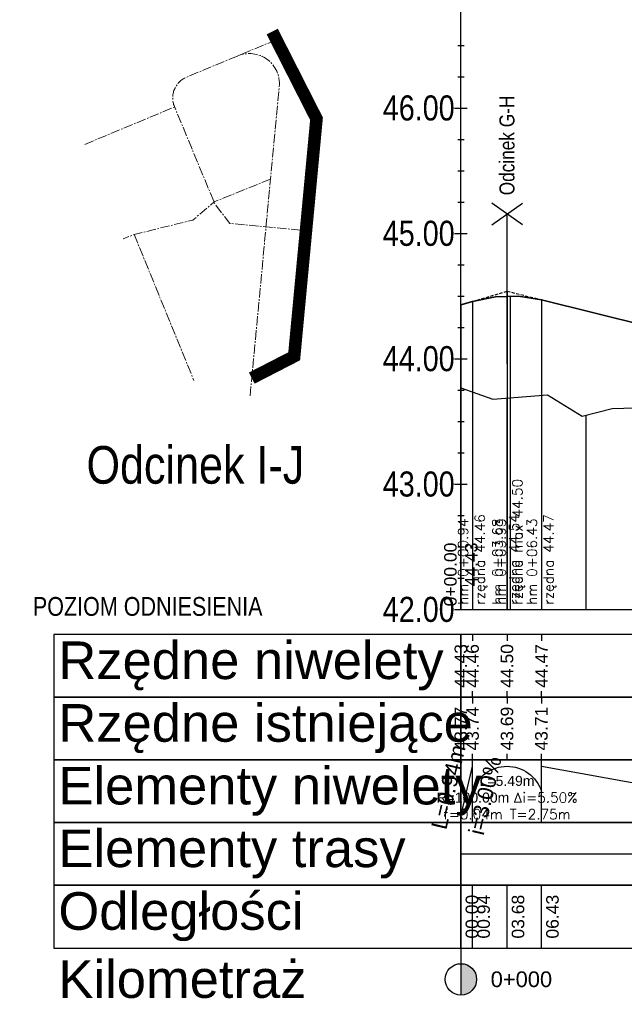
# Model space of a CAD drawing. Header units: metres. Extents: x 0 to 5465380, y 0 to 5925815.
# Tile 138 of 141: x 5465190 to 5465238, y 5925684 to 5925762. Entities that reach past the tile are written whole.
import ezdxf

# ---------------------------------------------------------------- set-up
doc = ezdxf.new("R2010")
doc.units = ezdxf.units.M
doc.linetypes.add('CENTER2', pattern=[1.125, 0.75, -0.125, 0.125, -0.125])
doc.linetypes.add('HIDDEN', pattern=[0.375, 0.25, -0.125])
for name, color, linetype in [('$DR - opis', 1, 'Continuous'), ('$DR - wymiary', 7, 'Continuous'), ('AecObjExplode_rys 1_Vport_D5A', 7, 'Continuous'), ('AecObjExplode_rys 3_Vport_DDD', 7, 'Continuous'), ('AecObjExplode_rys 4_Vport_E22', 7, 'Continuous'), ('C-DROGI-PROFILE', 7, 'Continuous'), ('C-DROGI-PROFILE-ETYKIETY', 7, 'Continuous'), ('C-DROGI-PROFILE-WIDOKI', 7, 'Continuous'), ('C-DROGI-PROFILE-WIDOKI-ETYKIETY', 7, 'Continuous')]:
    doc.layers.add(name, color=color, linetype=linetype)
doc.layers.add('$DR - osie ścieżek', color=7, linetype='CENTER2', lineweight=15)
doc.styles.add('ARIAL 2', font='ARIALN.TTF')
doc.styles.get("Standard").update_dxf_attribs({"font": 'arial.ttf'})

# ---------------------------------------------------------------- blocks, each defined once
blk = doc.blocks.new('kilometraz')
at = {"linetype": 'ByBlock', "lineweight": -2}
blk.add_hatch(color=0, dxfattribs=at).paths.add_polyline_path([(0, -0.5, 0.414214), (0.5, 0, 0.414214), (0, 0.5)])
at = {"color": 0, "linetype": 'ByBlock', "lineweight": -2}
blk.add_line((0, 0.5), (0, -0.5), dxfattribs=at)
blk.add_circle((0, 0), 0.5, dxfattribs=at)
blk = doc.blocks.new('AecObjExplode_rys 1_Vport_D5A')
at = {"layer": 'C-DROGI-PROFILE', "color": 7, "linetype": 'HIDDEN', "lineweight": -3}
for p, q in [((5465226.253, 5925739.73), (5465228.999, 5925740.554)), ((5465228.999, 5925740.554), (5465231.746, 5925739.869))]:
    blk.add_line(p, q, dxfattribs=at)
at = {"layer": 'C-DROGI-PROFILE', "color": 190, "linetype": 'Continuous', "lineweight": 35}
for p, q in [((5465231.746, 5925739.869), (5465254.08, 5925734.296)), ((5465225.318, 5925739.45), (5465226.253, 5925739.73))]:
    blk.add_line(p, q, dxfattribs=at)
at = {"layer": 'C-DROGI-PROFILE', "color": 94, "linetype": 'Continuous', "lineweight": -3}
for p, q in [((5465225.318, 5925732.842), (5465227.867, 5925731.931)), ((5465227.867, 5925731.931), (5465232.217, 5925732.282)), ((5465232.217, 5925732.282), (5465234.987, 5925730.587)), ((5465237.398, 5925731.192), (5465264.337, 5925732.091)), ((5465234.987, 5925730.587), (5465237.398, 5925731.192))]:
    blk.add_line(p, q, dxfattribs=at)
at = {"layer": 'C-DROGI-PROFILE', "color": 4, "linetype": 'Continuous', "lineweight": 35}
blk.add_lwpolyline([(5465226.253, 5925739.73), (5465228.084, 5925740.112), (5465229.915, 5925740.158), (5465231.746, 5925739.869)], dxfattribs=at)
at = {"layer": 'C-DROGI-PROFILE-ETYKIETY', "color": 1, "linetype": 'Continuous', "lineweight": -3}
for p, q in [((5465228.999, 5925740.554), (5465228.999, 5925715.154)), ((5465229.252, 5925740.18), (5465229.252, 5925715.154)), ((5465231.746, 5925739.869), (5465231.746, 5925715.154)), ((5465226.253, 5925739.73), (5465226.253, 5925715.154))]:
    blk.add_line(p, q, dxfattribs=at)
at = {"layer": 'C-DROGI-PROFILE-ETYKIETY', "color": 7, "linetype": 'Continuous', "lineweight": -3}
blk.add_line((5465225.318, 5925739.45), (5465225.318, 5925715.154), dxfattribs=at)
at = {"layer": 'C-DROGI-PROFILE-WIDOKI', "color": 7, "linetype": 'Continuous', "lineweight": -3}
for p, q in [((5465225.318, 5925715.154), (5465225.318, 5925805.154)), ((5465225.068, 5925760.154), (5465225.568, 5925760.154)), ((5465225.068, 5925757.654), (5465225.568, 5925757.654)), ((5465224.818, 5925755.154), (5465225.818, 5925755.154)), ((5465225.068, 5925752.654), (5465225.568, 5925752.654)), ((5465225.068, 5925750.154), (5465225.568, 5925750.154)), ((5465225.068, 5925747.654), (5465225.568, 5925747.654)), ((5465224.818, 5925745.154), (5465225.818, 5925745.154)), ((5465225.068, 5925742.654), (5465225.568, 5925742.654)), ((5465225.068, 5925740.154), (5465225.568, 5925740.154)), ((5465225.068, 5925737.654), (5465225.568, 5925737.654)), ((5465224.818, 5925735.154), (5465225.818, 5925735.154)), ((5465225.068, 5925732.654), (5465225.568, 5925732.654)), ((5465228.999, 5925715.154), (5465228.999, 5925732.023)), ((5465235.318, 5925715.154), (5465235.318, 5925730.67)), ((5465225.068, 5925730.154), (5465225.568, 5925730.154)), ((5465225.068, 5925727.654), (5465225.568, 5925727.654)), ((5465224.818, 5925725.154), (5465225.818, 5925725.154)), ((5465225.068, 5925722.654), (5465225.568, 5925722.654)), ((5465225.068, 5925720.154), (5465225.568, 5925720.154)), ((5465225.068, 5925717.654), (5465225.568, 5925717.654)), ((5465224.818, 5925715.154), (5465378.54, 5925715.154)), ((5465225.318, 5925713.154), (5465225.318, 5925712.654)), ((5465226.253, 5925713.154), (5465226.253, 5925712.654)), ((5465231.746, 5925713.154), (5465231.746, 5925712.654)), ((5465225.318, 5925708.154), (5465225.318, 5925708.654)), ((5465226.253, 5925708.154), (5465226.253, 5925708.654)), ((5465231.746, 5925708.154), (5465231.746, 5925708.654)), ((5465225.318, 5925693.154), (5465225.318, 5925703.154)), ((5465226.253, 5925698.154), (5465226.253, 5925703.154)), ((5465231.746, 5925698.154), (5465231.746, 5925703.154)), ((5465225.318, 5925688.154), (5465225.318, 5925685.654))]:
    blk.add_line(p, q, dxfattribs=at)
at = {"layer": 'C-DROGI-PROFILE-WIDOKI', "color": 8, "linetype": 'Continuous', "lineweight": -3}
blk.add_line((5465225.318, 5925715.154), (5465225.318, 5925732.842), dxfattribs=at)
at = {"layer": 'C-DROGI-PROFILE-WIDOKI', "color": 4, "linetype": 'Continuous', "lineweight": -3}
for p, q in [((5465228.999, 5925713.154), (5465228.999, 5925712.654)), ((5465228.999, 5925708.154), (5465228.999, 5925708.654)), ((5465225.318, 5925698.654), (5465226.253, 5925702.654)), ((5465231.746, 5925702.654), (5465254.08, 5925698.654)), ((5465225.318, 5925695.654), (5465378.54, 5925695.654))]:
    blk.add_line(p, q, dxfattribs=at)
at = {"layer": 'C-DROGI-PROFILE-WIDOKI', "color": 1, "linetype": 'Continuous', "lineweight": -3}
for p, q in [((5465225.318, 5925708.154), (5465225.318, 5925707.654)), ((5465226.253, 5925708.154), (5465226.253, 5925707.654)), ((5465228.999, 5925708.154), (5465228.999, 5925707.654)), ((5465231.746, 5925708.154), (5465231.746, 5925707.654)), ((5465225.318, 5925703.154), (5465225.318, 5925703.654)), ((5465226.253, 5925703.154), (5465226.253, 5925703.654)), ((5465228.999, 5925703.154), (5465228.999, 5925703.654)), ((5465231.746, 5925703.154), (5465231.746, 5925703.654)), ((5465225.318, 5925688.154), (5465225.318, 5925693.154)), ((5465226.253, 5925688.154), (5465226.253, 5925693.154)), ((5465228.999, 5925688.154), (5465228.999, 5925693.154)), ((5465231.746, 5925688.154), (5465231.746, 5925693.154))]:
    blk.add_line(p, q, dxfattribs=at)
at = {"layer": 'C-DROGI-PROFILE-WIDOKI', "color": 4, "linetype": 'Continuous', "lineweight": -3, "extrusion": (0, 0, -1)}
blk.add_arc((-5465228.999, 5925699.768), 2.886, 17.87545, 162.12455, dxfattribs=at)
at = {"layer": 'C-DROGI-PROFILE-WIDOKI', "color": 7, "linetype": 'Continuous', "lineweight": -3}
for points in [[(5465225.318, 5925708.154), (5465225.318, 5925713.154), (5465192.818, 5925713.154), (5465192.818, 5925708.154)], [(5465225.318, 5925708.154), (5465378.54, 5925708.154), (5465378.54, 5925713.154), (5465225.318, 5925713.154)], [(5465225.318, 5925703.154), (5465225.318, 5925708.154), (5465192.818, 5925708.154), (5465192.818, 5925703.154)], [(5465225.318, 5925703.154), (5465378.54, 5925703.154), (5465378.54, 5925708.154), (5465225.318, 5925708.154)], [(5465225.318, 5925698.154), (5465225.318, 5925703.154), (5465192.818, 5925703.154), (5465192.818, 5925698.154)], [(5465225.318, 5925698.154), (5465378.54, 5925698.154), (5465378.54, 5925703.154), (5465225.318, 5925703.154)], [(5465225.318, 5925693.154), (5465225.318, 5925698.154), (5465192.818, 5925698.154), (5465192.818, 5925693.154)], [(5465225.318, 5925693.154), (5465378.54, 5925693.154), (5465378.54, 5925698.154), (5465225.318, 5925698.154)], [(5465225.318, 5925688.154), (5465225.318, 5925693.154), (5465192.818, 5925693.154), (5465192.818, 5925688.154)], [(5465225.318, 5925688.154), (5465378.54, 5925688.154), (5465378.54, 5925693.154), (5465225.318, 5925693.154)]]:
    blk.add_3dface(points, dxfattribs=at)
at = {"layer": '$DR - wymiary', "color": 7, "linetype": 'Continuous', "lineweight": -3, "xscale": 2.499999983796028, "yscale": 2.499999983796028, "zscale": 2.499999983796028, "rotation": 8.53773646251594e-07}
blk.add_blockref('kilometraz', (5465225.318, 5925685.654), dxfattribs=at)
at = {"layer": 'C-DROGI-PROFILE-ETYKIETY', "color": 2, "linetype": 'Continuous', "lineweight": -3, "char_height": 0.8, "attachment_point": 4}
for s, insert, rotation in [('{\\Fsimplex.shx|c0;hm 0+03.93\\Przędna max\\Fsimplex.shx|c0; 44.50}', (5465229.252, 5925715.529), 90), ('{\\Fsimplex.shx|c0;hm 0+00.94\\Przędna 44.46}', (5465226.253, 5925715.529), 90), ('{\\Fsimplex.shx|c0;hm 0+03.68\\Fsimplex.shx|c0;\\Przędna 44.54}', (5465228.999, 5925715.529), 90.00043), ('{\\Fsimplex.shx|c0;hm 0+06.43\\Fsimplex.shx|c0;\\Przędna 44.47}', (5465231.746, 5925715.529), 90)]:
    blk.add_mtext(s, dxfattribs=dict(at, insert=insert, rotation=rotation))
at = {"layer": 'C-DROGI-PROFILE-ETYKIETY', "color": 7, "linetype": 'Continuous', "lineweight": -3, "insert": (5465225.318, 5925720.493), "char_height": 1, "attachment_point": 6, "rotation": 90}
blk.add_mtext('0+00.00\\P{\\fArial|b0|i0|c238|p34;44.43}', dxfattribs=at)
at = {"layer": 'C-DROGI-PROFILE-ETYKIETY', "color": 1, "linetype": 'Continuous', "lineweight": -3, "insert": (5465229, 5925700.154), "char_height": 0.8, "attachment_point": 5, "rotation": 0.00043}
blk.add_mtext('L=5.49m\\PR=100.00m {\\Fsimplex.shx|c238;Δ\\Fsimplex.shx|c0;i=5.50%\\Pf=0.04m T=2.75m}', dxfattribs=at)
at = {"layer": 'C-DROGI-PROFILE-WIDOKI', "color": 7, "linetype": 'Continuous', "lineweight": -3, "style": 'ARIAL 2'}
for s, insert, char_height, attachment_point in [('46.00', (5465224.818, 5925755.154), 2, 6), ('45.00', (5465224.818, 5925745.154), 2, 6), ('44.00', (5465224.818, 5925735.154), 2, 6), ('Odcinek I-J', (5465212.818, 5925725.154), 3, 9), ('43.00', (5465224.818, 5925725.154), 2, 6), ('42.00', (5465224.818, 5925715.154), 2, 6), ('POZIOM ODNIESIENIA', (5465200.318, 5925716.154), 1.5, 2)]:
    blk.add_mtext(s, dxfattribs=dict(at, insert=insert, char_height=char_height, attachment_point=attachment_point))
at = {"layer": 'C-DROGI-PROFILE-WIDOKI', "color": 7, "linetype": 'Continuous', "lineweight": -3, "char_height": 3, "attachment_point": 4}
for s, insert in [('{\\fArial|b0|i0|c238|p34;Rzędne niwelety}', (5465193.193, 5925710.654)), ('{\\fArial|b0|i0|c238|p34;Rzędne istniejące}', (5465193.193, 5925705.654)), ('{\\fArial|b0|i0|c238|p34;Elementy niwelety}', (5465193.193, 5925700.654)), ('{\\fArial|b0|i0|c238|p34;Elementy trasy}', (5465193.193, 5925695.654)), ('{\\fArial|b0|i0|c238|p34;Odległości}', (5465193.193, 5925690.654)), ('{\\fArial|b0|i0|c238|p34;Kilometraż}', (5465193.193, 5925685.654))]:
    blk.add_mtext(s, dxfattribs=dict(at, insert=insert))
at = {"layer": 'C-DROGI-PROFILE-WIDOKI-ETYKIETY', "color": 7, "linetype": 'Continuous', "lineweight": -3}
for s, insert, char_height, attachment_point, rotation in [('44.43', (5465225.318, 5925710.654), 1, 5, 90), ('44.46', (5465226.253, 5925710.654), 1, 5, 90), ('44.50', (5465228.999, 5925710.654), 1, 5, 90), ('44.47', (5465231.746, 5925710.654), 1, 5, 90), ('43.77', (5465225.318, 5925705.654), 1, 5, 90), ('43.74', (5465226.253, 5925705.654), 1, 5, 90), ('43.69', (5465228.999, 5925705.654), 1, 5, 90), ('43.71', (5465231.746, 5925705.654), 1, 5, 90), ('L=0.94m', (5465224.325, 5925700.996), 1.25, 5, 76.84154), ('i=3.00%', (5465227.246, 5925700.313), 1.25, 5, 76.84154), ('00.00', (5465225.693, 5925690.654), 1, 2, 90), ('00.94', (5465226.628, 5925690.654), 1, 2, 90), ('03.68', (5465229.374, 5925690.654), 1, 2, 90), ('06.43', (5465232.121, 5925690.654), 1, 2, 90)]:
    blk.add_mtext(s, dxfattribs=dict(at, insert=insert, char_height=char_height, attachment_point=attachment_point, rotation=rotation))
at = {"layer": 'C-DROGI-PROFILE-WIDOKI-ETYKIETY', "color": 7, "linetype": 'Continuous', "lineweight": -3, "insert": (5465227.693, 5925685.654), "char_height": 1.25, "attachment_point": 4}
blk.add_mtext('0+000', dxfattribs=at)
blk = doc.blocks.new('AecObjExplode_rys 4_Vport_E22')
at = {"layer": 'C-DROGI-PROFILE', "color": 7, "linetype": 'HIDDEN', "lineweight": -3}
for p, q in [((5465226.253, 5925739.73), (5465228.999, 5925740.554)), ((5465228.999, 5925740.554), (5465231.746, 5925739.869))]:
    blk.add_line(p, q, dxfattribs=at)
at = {"layer": 'C-DROGI-PROFILE', "color": 190, "linetype": 'Continuous', "lineweight": 35}
for p, q in [((5465231.746, 5925739.869), (5465254.08, 5925734.296)), ((5465225.318, 5925739.45), (5465226.253, 5925739.73))]:
    blk.add_line(p, q, dxfattribs=at)
at = {"layer": 'C-DROGI-PROFILE', "color": 94, "linetype": 'Continuous', "lineweight": -3}
for p, q in [((5465225.318, 5925732.842), (5465227.867, 5925731.931)), ((5465227.867, 5925731.931), (5465232.217, 5925732.282)), ((5465232.217, 5925732.282), (5465234.987, 5925730.587)), ((5465237.398, 5925731.192), (5465264.337, 5925732.091)), ((5465234.987, 5925730.587), (5465237.398, 5925731.192))]:
    blk.add_line(p, q, dxfattribs=at)
at = {"layer": 'C-DROGI-PROFILE', "color": 4, "linetype": 'Continuous', "lineweight": 35}
blk.add_lwpolyline([(5465226.253, 5925739.73), (5465228.084, 5925740.112), (5465229.915, 5925740.158), (5465231.746, 5925739.869)], dxfattribs=at)
at = {"layer": 'C-DROGI-PROFILE-ETYKIETY', "color": 1, "linetype": 'Continuous', "lineweight": -3}
for p, q in [((5465228.999, 5925740.554), (5465228.999, 5925715.154)), ((5465229.252, 5925740.18), (5465229.252, 5925715.154)), ((5465231.746, 5925739.869), (5465231.746, 5925715.154)), ((5465226.253, 5925739.73), (5465226.253, 5925715.154))]:
    blk.add_line(p, q, dxfattribs=at)
at = {"layer": 'C-DROGI-PROFILE-ETYKIETY', "color": 7, "linetype": 'Continuous', "lineweight": -3}
blk.add_line((5465225.318, 5925739.45), (5465225.318, 5925715.154), dxfattribs=at)
at = {"layer": 'C-DROGI-PROFILE-WIDOKI', "color": 7, "linetype": 'Continuous', "lineweight": -3}
for p, q in [((5465225.318, 5925715.154), (5465225.318, 5925805.154)), ((5465225.068, 5925760.154), (5465225.568, 5925760.154)), ((5465225.068, 5925757.654), (5465225.568, 5925757.654)), ((5465224.818, 5925755.154), (5465225.818, 5925755.154)), ((5465225.068, 5925752.654), (5465225.568, 5925752.654)), ((5465225.068, 5925750.154), (5465225.568, 5925750.154)), ((5465225.068, 5925747.654), (5465225.568, 5925747.654)), ((5465224.818, 5925745.154), (5465225.818, 5925745.154)), ((5465225.068, 5925742.654), (5465225.568, 5925742.654)), ((5465225.068, 5925740.154), (5465225.568, 5925740.154)), ((5465225.068, 5925737.654), (5465225.568, 5925737.654)), ((5465224.818, 5925735.154), (5465225.818, 5925735.154)), ((5465225.068, 5925732.654), (5465225.568, 5925732.654)), ((5465228.999, 5925715.154), (5465228.999, 5925732.023)), ((5465235.318, 5925715.154), (5465235.318, 5925730.67)), ((5465225.068, 5925730.154), (5465225.568, 5925730.154)), ((5465225.068, 5925727.654), (5465225.568, 5925727.654)), ((5465224.818, 5925725.154), (5465225.818, 5925725.154)), ((5465225.068, 5925722.654), (5465225.568, 5925722.654)), ((5465225.068, 5925720.154), (5465225.568, 5925720.154)), ((5465225.068, 5925717.654), (5465225.568, 5925717.654)), ((5465224.818, 5925715.154), (5465378.54, 5925715.154)), ((5465225.318, 5925713.154), (5465225.318, 5925712.654)), ((5465226.253, 5925713.154), (5465226.253, 5925712.654)), ((5465231.746, 5925713.154), (5465231.746, 5925712.654)), ((5465225.318, 5925708.154), (5465225.318, 5925708.654)), ((5465226.253, 5925708.154), (5465226.253, 5925708.654)), ((5465231.746, 5925708.154), (5465231.746, 5925708.654)), ((5465225.318, 5925693.154), (5465225.318, 5925703.154)), ((5465226.253, 5925698.154), (5465226.253, 5925703.154)), ((5465231.746, 5925698.154), (5465231.746, 5925703.154)), ((5465225.318, 5925688.154), (5465225.318, 5925685.654))]:
    blk.add_line(p, q, dxfattribs=at)
at = {"layer": 'C-DROGI-PROFILE-WIDOKI', "color": 8, "linetype": 'Continuous', "lineweight": -3}
blk.add_line((5465225.318, 5925715.154), (5465225.318, 5925732.842), dxfattribs=at)
at = {"layer": 'C-DROGI-PROFILE-WIDOKI', "color": 4, "linetype": 'Continuous', "lineweight": -3}
for p, q in [((5465228.999, 5925713.154), (5465228.999, 5925712.654)), ((5465228.999, 5925708.154), (5465228.999, 5925708.654)), ((5465225.318, 5925698.654), (5465226.253, 5925702.654)), ((5465231.746, 5925702.654), (5465254.08, 5925698.654)), ((5465225.318, 5925695.654), (5465378.54, 5925695.654))]:
    blk.add_line(p, q, dxfattribs=at)
at = {"layer": 'C-DROGI-PROFILE-WIDOKI', "color": 1, "linetype": 'Continuous', "lineweight": -3}
for p, q in [((5465225.318, 5925708.154), (5465225.318, 5925707.654)), ((5465226.253, 5925708.154), (5465226.253, 5925707.654)), ((5465228.999, 5925708.154), (5465228.999, 5925707.654)), ((5465231.746, 5925708.154), (5465231.746, 5925707.654)), ((5465225.318, 5925703.154), (5465225.318, 5925703.654)), ((5465226.253, 5925703.154), (5465226.253, 5925703.654)), ((5465228.999, 5925703.154), (5465228.999, 5925703.654)), ((5465231.746, 5925703.154), (5465231.746, 5925703.654)), ((5465225.318, 5925688.154), (5465225.318, 5925693.154)), ((5465226.253, 5925688.154), (5465226.253, 5925693.154)), ((5465228.999, 5925688.154), (5465228.999, 5925693.154)), ((5465231.746, 5925688.154), (5465231.746, 5925693.154))]:
    blk.add_line(p, q, dxfattribs=at)
at = {"layer": 'C-DROGI-PROFILE-WIDOKI', "color": 4, "linetype": 'Continuous', "lineweight": -3, "extrusion": (0, 0, -1)}
blk.add_arc((-5465228.999, 5925699.768), 2.886, 17.87545, 162.12455, dxfattribs=at)
at = {"layer": 'C-DROGI-PROFILE-WIDOKI', "color": 7, "linetype": 'Continuous', "lineweight": -3}
for points in [[(5465225.318, 5925708.154), (5465225.318, 5925713.154), (5465192.818, 5925713.154), (5465192.818, 5925708.154)], [(5465225.318, 5925708.154), (5465378.54, 5925708.154), (5465378.54, 5925713.154), (5465225.318, 5925713.154)], [(5465225.318, 5925703.154), (5465225.318, 5925708.154), (5465192.818, 5925708.154), (5465192.818, 5925703.154)], [(5465225.318, 5925703.154), (5465378.54, 5925703.154), (5465378.54, 5925708.154), (5465225.318, 5925708.154)], [(5465225.318, 5925698.154), (5465225.318, 5925703.154), (5465192.818, 5925703.154), (5465192.818, 5925698.154)], [(5465225.318, 5925698.154), (5465378.54, 5925698.154), (5465378.54, 5925703.154), (5465225.318, 5925703.154)], [(5465225.318, 5925693.154), (5465225.318, 5925698.154), (5465192.818, 5925698.154), (5465192.818, 5925693.154)], [(5465225.318, 5925693.154), (5465378.54, 5925693.154), (5465378.54, 5925698.154), (5465225.318, 5925698.154)], [(5465225.318, 5925688.154), (5465225.318, 5925693.154), (5465192.818, 5925693.154), (5465192.818, 5925688.154)], [(5465225.318, 5925688.154), (5465378.54, 5925688.154), (5465378.54, 5925693.154), (5465225.318, 5925693.154)]]:
    blk.add_3dface(points, dxfattribs=at)
at = {"layer": '$DR - wymiary', "color": 7, "linetype": 'Continuous', "lineweight": -3, "xscale": 2.50000000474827, "yscale": 2.50000000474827, "zscale": 2.50000000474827}
blk.add_blockref('kilometraz', (5465225.318, 5925685.654), dxfattribs=at)
at = {"layer": 'C-DROGI-PROFILE-ETYKIETY', "color": 2, "linetype": 'Continuous', "lineweight": -3, "char_height": 0.8, "attachment_point": 4}
for s, insert, rotation in [('{\\Fsimplex.shx|c0;hm 0+03.93\\Przędna max\\Fsimplex.shx|c0; 44.50}', (5465229.252, 5925715.529), 90), ('{\\Fsimplex.shx|c0;hm 0+00.94\\Przędna 44.46}', (5465226.253, 5925715.529), 90), ('{\\Fsimplex.shx|c0;hm 0+03.68\\Fsimplex.shx|c0;\\Przędna 44.54}', (5465228.999, 5925715.529), 90.00043), ('{\\Fsimplex.shx|c0;hm 0+06.43\\Fsimplex.shx|c0;\\Przędna 44.47}', (5465231.746, 5925715.529), 90)]:
    blk.add_mtext(s, dxfattribs=dict(at, insert=insert, rotation=rotation))
at = {"layer": 'C-DROGI-PROFILE-ETYKIETY', "color": 7, "linetype": 'Continuous', "lineweight": -3, "insert": (5465225.318, 5925720.493), "char_height": 1, "attachment_point": 6, "rotation": 90}
blk.add_mtext('0+00.00\\P{\\fArial|b0|i0|c238|p34;44.43}', dxfattribs=at)
at = {"layer": 'C-DROGI-PROFILE-ETYKIETY', "color": 1, "linetype": 'Continuous', "lineweight": -3, "insert": (5465229, 5925700.154), "char_height": 0.8, "attachment_point": 5, "rotation": 0.00043}
blk.add_mtext('L=5.49m\\PR=100.00m {\\Fsimplex.shx|c238;Δ\\Fsimplex.shx|c0;i=5.50%\\Pf=0.04m T=2.75m}', dxfattribs=at)
at = {"layer": 'C-DROGI-PROFILE-WIDOKI', "color": 7, "linetype": 'Continuous', "lineweight": -3, "style": 'ARIAL 2'}
for s, insert, char_height, attachment_point in [('46.00', (5465224.818, 5925755.154), 2, 6), ('45.00', (5465224.818, 5925745.154), 2, 6), ('44.00', (5465224.818, 5925735.154), 2, 6), ('Odcinek I-J', (5465212.818, 5925725.154), 3, 9), ('43.00', (5465224.818, 5925725.154), 2, 6), ('42.00', (5465224.818, 5925715.154), 2, 6), ('POZIOM ODNIESIENIA', (5465200.318, 5925716.154), 1.5, 2)]:
    blk.add_mtext(s, dxfattribs=dict(at, insert=insert, char_height=char_height, attachment_point=attachment_point))
at = {"layer": 'C-DROGI-PROFILE-WIDOKI', "color": 7, "linetype": 'Continuous', "lineweight": -3, "char_height": 3, "attachment_point": 4}
for s, insert in [('{\\fArial|b0|i0|c238|p34;Rzędne niwelety}', (5465193.193, 5925710.654)), ('{\\fArial|b0|i0|c238|p34;Rzędne istniejące}', (5465193.193, 5925705.654)), ('{\\fArial|b0|i0|c238|p34;Elementy niwelety}', (5465193.193, 5925700.654)), ('{\\fArial|b0|i0|c238|p34;Elementy trasy}', (5465193.193, 5925695.654)), ('{\\fArial|b0|i0|c238|p34;Odległości}', (5465193.193, 5925690.654)), ('{\\fArial|b0|i0|c238|p34;Kilometraż}', (5465193.193, 5925685.654))]:
    blk.add_mtext(s, dxfattribs=dict(at, insert=insert))
at = {"layer": 'C-DROGI-PROFILE-WIDOKI-ETYKIETY', "color": 7, "linetype": 'Continuous', "lineweight": -3}
for s, insert, char_height, attachment_point, rotation in [('44.43', (5465225.318, 5925710.654), 1, 5, 90), ('44.46', (5465226.253, 5925710.654), 1, 5, 90), ('44.50', (5465228.999, 5925710.654), 1, 5, 90), ('44.47', (5465231.746, 5925710.654), 1, 5, 90), ('43.77', (5465225.318, 5925705.654), 1, 5, 90), ('43.74', (5465226.253, 5925705.654), 1, 5, 90), ('43.69', (5465228.999, 5925705.654), 1, 5, 90), ('43.71', (5465231.746, 5925705.654), 1, 5, 90), ('L=0.94m', (5465224.325, 5925700.996), 1.25, 5, 76.84154), ('i=3.00%', (5465227.246, 5925700.313), 1.25, 5, 76.84154), ('00.00', (5465225.693, 5925690.654), 1, 2, 90), ('00.94', (5465226.628, 5925690.654), 1, 2, 90), ('03.68', (5465229.374, 5925690.654), 1, 2, 90), ('06.43', (5465232.121, 5925690.654), 1, 2, 90)]:
    blk.add_mtext(s, dxfattribs=dict(at, insert=insert, char_height=char_height, attachment_point=attachment_point, rotation=rotation))
at = {"layer": 'C-DROGI-PROFILE-WIDOKI-ETYKIETY', "color": 7, "linetype": 'Continuous', "lineweight": -3, "insert": (5465227.693, 5925685.654), "char_height": 1.25, "attachment_point": 4}
blk.add_mtext('0+000', dxfattribs=at)
blk = doc.blocks.new('AecObjExplode_rys 3_Vport_DDD')
at = {"layer": 'C-DROGI-PROFILE', "color": 7, "linetype": 'HIDDEN', "lineweight": -3}
for p, q in [((5465226.253, 5925739.73), (5465228.999, 5925740.554)), ((5465228.999, 5925740.554), (5465231.746, 5925739.869))]:
    blk.add_line(p, q, dxfattribs=at)
at = {"layer": 'C-DROGI-PROFILE', "color": 190, "linetype": 'Continuous', "lineweight": 35}
for p, q in [((5465231.746, 5925739.869), (5465254.08, 5925734.296)), ((5465225.318, 5925739.45), (5465226.253, 5925739.73))]:
    blk.add_line(p, q, dxfattribs=at)
at = {"layer": 'C-DROGI-PROFILE', "color": 94, "linetype": 'Continuous', "lineweight": -3}
for p, q in [((5465225.318, 5925732.842), (5465227.867, 5925731.931)), ((5465227.867, 5925731.931), (5465232.217, 5925732.282)), ((5465232.217, 5925732.282), (5465234.987, 5925730.587)), ((5465237.398, 5925731.192), (5465264.337, 5925732.091)), ((5465234.987, 5925730.587), (5465237.398, 5925731.192))]:
    blk.add_line(p, q, dxfattribs=at)
at = {"layer": 'C-DROGI-PROFILE', "color": 4, "linetype": 'Continuous', "lineweight": 35}
blk.add_lwpolyline([(5465226.253, 5925739.73), (5465228.084, 5925740.112), (5465229.915, 5925740.158), (5465231.746, 5925739.869)], dxfattribs=at)
at = {"layer": 'C-DROGI-PROFILE-ETYKIETY', "color": 1, "linetype": 'Continuous', "lineweight": -3}
for p, q in [((5465228.999, 5925740.554), (5465228.999, 5925715.154)), ((5465229.252, 5925740.18), (5465229.252, 5925715.154)), ((5465231.746, 5925739.869), (5465231.746, 5925715.154)), ((5465226.253, 5925739.73), (5465226.253, 5925715.154))]:
    blk.add_line(p, q, dxfattribs=at)
at = {"layer": 'C-DROGI-PROFILE-ETYKIETY', "color": 7, "linetype": 'Continuous', "lineweight": -3}
blk.add_line((5465225.318, 5925739.45), (5465225.318, 5925715.154), dxfattribs=at)
at = {"layer": 'C-DROGI-PROFILE-WIDOKI', "color": 7, "linetype": 'Continuous', "lineweight": -3}
for p, q in [((5465225.318, 5925715.154), (5465225.318, 5925805.154)), ((5465225.068, 5925760.154), (5465225.568, 5925760.154)), ((5465225.068, 5925757.654), (5465225.568, 5925757.654)), ((5465224.818, 5925755.154), (5465225.818, 5925755.154)), ((5465225.068, 5925752.654), (5465225.568, 5925752.654)), ((5465225.068, 5925750.154), (5465225.568, 5925750.154)), ((5465225.068, 5925747.654), (5465225.568, 5925747.654)), ((5465224.818, 5925745.154), (5465225.818, 5925745.154)), ((5465225.068, 5925742.654), (5465225.568, 5925742.654)), ((5465225.068, 5925740.154), (5465225.568, 5925740.154)), ((5465225.068, 5925737.654), (5465225.568, 5925737.654)), ((5465224.818, 5925735.154), (5465225.818, 5925735.154)), ((5465225.068, 5925732.654), (5465225.568, 5925732.654)), ((5465228.999, 5925715.154), (5465228.999, 5925732.023)), ((5465235.318, 5925715.154), (5465235.318, 5925730.67)), ((5465225.068, 5925730.154), (5465225.568, 5925730.154)), ((5465225.068, 5925727.654), (5465225.568, 5925727.654)), ((5465224.818, 5925725.154), (5465225.818, 5925725.154)), ((5465225.068, 5925722.654), (5465225.568, 5925722.654)), ((5465225.068, 5925720.154), (5465225.568, 5925720.154)), ((5465225.068, 5925717.654), (5465225.568, 5925717.654)), ((5465224.818, 5925715.154), (5465378.54, 5925715.154)), ((5465225.318, 5925713.154), (5465225.318, 5925712.654)), ((5465226.253, 5925713.154), (5465226.253, 5925712.654)), ((5465231.746, 5925713.154), (5465231.746, 5925712.654)), ((5465225.318, 5925708.154), (5465225.318, 5925708.654)), ((5465226.253, 5925708.154), (5465226.253, 5925708.654)), ((5465231.746, 5925708.154), (5465231.746, 5925708.654)), ((5465225.318, 5925693.154), (5465225.318, 5925703.154)), ((5465226.253, 5925698.154), (5465226.253, 5925703.154)), ((5465231.746, 5925698.154), (5465231.746, 5925703.154)), ((5465225.318, 5925688.154), (5465225.318, 5925685.654))]:
    blk.add_line(p, q, dxfattribs=at)
at = {"layer": 'C-DROGI-PROFILE-WIDOKI', "color": 8, "linetype": 'Continuous', "lineweight": -3}
blk.add_line((5465225.318, 5925715.154), (5465225.318, 5925732.842), dxfattribs=at)
at = {"layer": 'C-DROGI-PROFILE-WIDOKI', "color": 4, "linetype": 'Continuous', "lineweight": -3}
for p, q in [((5465228.999, 5925713.154), (5465228.999, 5925712.654)), ((5465228.999, 5925708.154), (5465228.999, 5925708.654)), ((5465225.318, 5925698.654), (5465226.253, 5925702.654)), ((5465231.746, 5925702.654), (5465254.08, 5925698.654)), ((5465225.318, 5925695.654), (5465378.54, 5925695.654))]:
    blk.add_line(p, q, dxfattribs=at)
at = {"layer": 'C-DROGI-PROFILE-WIDOKI', "color": 1, "linetype": 'Continuous', "lineweight": -3}
for p, q in [((5465225.318, 5925708.154), (5465225.318, 5925707.654)), ((5465226.253, 5925708.154), (5465226.253, 5925707.654)), ((5465228.999, 5925708.154), (5465228.999, 5925707.654)), ((5465231.746, 5925708.154), (5465231.746, 5925707.654)), ((5465225.318, 5925703.154), (5465225.318, 5925703.654)), ((5465226.253, 5925703.154), (5465226.253, 5925703.654)), ((5465228.999, 5925703.154), (5465228.999, 5925703.654)), ((5465231.746, 5925703.154), (5465231.746, 5925703.654)), ((5465225.318, 5925688.154), (5465225.318, 5925693.154)), ((5465226.253, 5925688.154), (5465226.253, 5925693.154)), ((5465228.999, 5925688.154), (5465228.999, 5925693.154)), ((5465231.746, 5925688.154), (5465231.746, 5925693.154))]:
    blk.add_line(p, q, dxfattribs=at)
at = {"layer": 'C-DROGI-PROFILE-WIDOKI', "color": 4, "linetype": 'Continuous', "lineweight": -3, "extrusion": (0, 0, -1)}
blk.add_arc((-5465228.999, 5925699.768), 2.886, 17.87545, 162.12455, dxfattribs=at)
at = {"layer": 'C-DROGI-PROFILE-WIDOKI', "color": 7, "linetype": 'Continuous', "lineweight": -3}
for points in [[(5465225.318, 5925708.154), (5465225.318, 5925713.154), (5465192.818, 5925713.154), (5465192.818, 5925708.154)], [(5465225.318, 5925708.154), (5465378.54, 5925708.154), (5465378.54, 5925713.154), (5465225.318, 5925713.154)], [(5465225.318, 5925703.154), (5465225.318, 5925708.154), (5465192.818, 5925708.154), (5465192.818, 5925703.154)], [(5465225.318, 5925703.154), (5465378.54, 5925703.154), (5465378.54, 5925708.154), (5465225.318, 5925708.154)], [(5465225.318, 5925698.154), (5465225.318, 5925703.154), (5465192.818, 5925703.154), (5465192.818, 5925698.154)], [(5465225.318, 5925698.154), (5465378.54, 5925698.154), (5465378.54, 5925703.154), (5465225.318, 5925703.154)], [(5465225.318, 5925693.154), (5465225.318, 5925698.154), (5465192.818, 5925698.154), (5465192.818, 5925693.154)], [(5465225.318, 5925693.154), (5465378.54, 5925693.154), (5465378.54, 5925698.154), (5465225.318, 5925698.154)], [(5465225.318, 5925688.154), (5465225.318, 5925693.154), (5465192.818, 5925693.154), (5465192.818, 5925688.154)], [(5465225.318, 5925688.154), (5465378.54, 5925688.154), (5465378.54, 5925693.154), (5465225.318, 5925693.154)]]:
    blk.add_3dface(points, dxfattribs=at)
at = {"layer": '$DR - wymiary', "color": 7, "linetype": 'Continuous', "lineweight": -3, "xscale": 2.499999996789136, "yscale": 2.499999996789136, "zscale": 2.499999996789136}
blk.add_blockref('kilometraz', (5465225.318, 5925685.654), dxfattribs=at)
at = {"layer": 'C-DROGI-PROFILE-ETYKIETY', "color": 2, "linetype": 'Continuous', "lineweight": -3, "char_height": 0.8, "attachment_point": 4}
for s, insert, rotation in [('{\\Fsimplex.shx|c0;hm 0+03.93\\Przędna max\\Fsimplex.shx|c0; 44.50}', (5465229.252, 5925715.529), 90), ('{\\Fsimplex.shx|c0;hm 0+00.94\\Przędna 44.46}', (5465226.253, 5925715.529), 90), ('{\\Fsimplex.shx|c0;hm 0+03.68\\Fsimplex.shx|c0;\\Przędna 44.54}', (5465228.999, 5925715.529), 90.00043), ('{\\Fsimplex.shx|c0;hm 0+06.43\\Fsimplex.shx|c0;\\Przędna 44.47}', (5465231.746, 5925715.529), 90)]:
    blk.add_mtext(s, dxfattribs=dict(at, insert=insert, rotation=rotation))
at = {"layer": 'C-DROGI-PROFILE-ETYKIETY', "color": 7, "linetype": 'Continuous', "lineweight": -3, "insert": (5465225.318, 5925720.493), "char_height": 1, "attachment_point": 6, "rotation": 90}
blk.add_mtext('0+00.00\\P{\\fArial|b0|i0|c238|p34;44.43}', dxfattribs=at)
at = {"layer": 'C-DROGI-PROFILE-ETYKIETY', "color": 1, "linetype": 'Continuous', "lineweight": -3, "insert": (5465229, 5925700.154), "char_height": 0.8, "attachment_point": 5, "rotation": 0.00043}
blk.add_mtext('L=5.49m\\PR=100.00m {\\Fsimplex.shx|c238;Δ\\Fsimplex.shx|c0;i=5.50%\\Pf=0.04m T=2.75m}', dxfattribs=at)
at = {"layer": 'C-DROGI-PROFILE-WIDOKI', "color": 7, "linetype": 'Continuous', "lineweight": -3, "style": 'ARIAL 2'}
for s, insert, char_height, attachment_point in [('46.00', (5465224.818, 5925755.154), 2, 6), ('45.00', (5465224.818, 5925745.154), 2, 6), ('44.00', (5465224.818, 5925735.154), 2, 6), ('Odcinek I-J', (5465212.818, 5925725.154), 3, 9), ('43.00', (5465224.818, 5925725.154), 2, 6), ('42.00', (5465224.818, 5925715.154), 2, 6), ('POZIOM ODNIESIENIA', (5465200.318, 5925716.154), 1.5, 2)]:
    blk.add_mtext(s, dxfattribs=dict(at, insert=insert, char_height=char_height, attachment_point=attachment_point))
at = {"layer": 'C-DROGI-PROFILE-WIDOKI', "color": 7, "linetype": 'Continuous', "lineweight": -3, "char_height": 3, "attachment_point": 4}
for s, insert in [('{\\fArial|b0|i0|c238|p34;Rzędne niwelety}', (5465193.193, 5925710.654)), ('{\\fArial|b0|i0|c238|p34;Rzędne istniejące}', (5465193.193, 5925705.654)), ('{\\fArial|b0|i0|c238|p34;Elementy niwelety}', (5465193.193, 5925700.654)), ('{\\fArial|b0|i0|c238|p34;Elementy trasy}', (5465193.193, 5925695.654)), ('{\\fArial|b0|i0|c238|p34;Odległości}', (5465193.193, 5925690.654)), ('{\\fArial|b0|i0|c238|p34;Kilometraż}', (5465193.193, 5925685.654))]:
    blk.add_mtext(s, dxfattribs=dict(at, insert=insert))
at = {"layer": 'C-DROGI-PROFILE-WIDOKI-ETYKIETY', "color": 7, "linetype": 'Continuous', "lineweight": -3}
for s, insert, char_height, attachment_point, rotation in [('44.43', (5465225.318, 5925710.654), 1, 5, 90), ('44.46', (5465226.253, 5925710.654), 1, 5, 90), ('44.50', (5465228.999, 5925710.654), 1, 5, 90), ('44.47', (5465231.746, 5925710.654), 1, 5, 90), ('43.77', (5465225.318, 5925705.654), 1, 5, 90), ('43.74', (5465226.253, 5925705.654), 1, 5, 90), ('43.69', (5465228.999, 5925705.654), 1, 5, 90), ('43.71', (5465231.746, 5925705.654), 1, 5, 90), ('L=0.94m', (5465224.325, 5925700.996), 1.25, 5, 76.84154), ('i=3.00%', (5465227.246, 5925700.313), 1.25, 5, 76.84154), ('00.00', (5465225.693, 5925690.654), 1, 2, 90), ('00.94', (5465226.628, 5925690.654), 1, 2, 90), ('03.68', (5465229.374, 5925690.654), 1, 2, 90), ('06.43', (5465232.121, 5925690.654), 1, 2, 90)]:
    blk.add_mtext(s, dxfattribs=dict(at, insert=insert, char_height=char_height, attachment_point=attachment_point, rotation=rotation))
at = {"layer": 'C-DROGI-PROFILE-WIDOKI-ETYKIETY', "color": 7, "linetype": 'Continuous', "lineweight": -3, "insert": (5465227.693, 5925685.654), "char_height": 1.25, "attachment_point": 4}
blk.add_mtext('0+000', dxfattribs=at)

msp = doc.modelspace()

# ---------------------------------------------------------------- linework, layer by layer
at = {"layer": '$DR - opis', "flags": 128}
for points in [[(5465227.773, 5925745.848), (5465230.225, 5925747.565)], [(5465230.225, 5925745.848), (5465227.773, 5925747.565)], [(5465228.999, 5925734.748), (5465228.999, 5925746.706)]]:
    msp.add_lwpolyline(points, dxfattribs=at)
at = {"layer": '$DR - osie ścieżek', "color": 10, "const_width": 1, "flags": 128}
msp.add_lwpolyline([(5465210.256, 5925761.264), (5465213.792, 5925754.307), (5465212.011, 5925735.358), (5465208.624, 5925733.616)], dxfattribs=at)
at = {"layer": '$DR - osie ścieżek', "flags": 128}
for points in [[(5465210.59, 5925760.608), (5465203.422, 5925757.624, 0.414214), (5465202.452, 5925755.271), (5465205.697, 5925747.475), (5465206.863, 5925745.959), (5465212.953, 5925745.387)], [(5465208.491, 5925732.203), (5465210.82, 5925756.884, 0.565703), (5465207.509, 5925759.325)]]:
    msp.add_lwpolyline(points, format="xyb", dxfattribs=at)
for points in [[(5465195.304, 5925752.262), (5465202.464, 5925755.242)], [(5465210.123, 5925749.498), (5465205.616, 5925747.668), (5465203.931, 5925746.227), (5465199.239, 5925745.079), (5465198.366, 5925744.724)], [(5465199.239, 5925745.079), (5465204.011, 5925733.415)]]:
    msp.add_lwpolyline(points, dxfattribs=at)

# ---------------------------------------------------------------- block references
at = {"layer": 'AecObjExplode_rys 1_Vport_D5A'}
msp.add_blockref('AecObjExplode_rys 1_Vport_D5A', (0, 0), dxfattribs=at)
at = {"layer": 'AecObjExplode_rys 3_Vport_DDD'}
msp.add_blockref('AecObjExplode_rys 3_Vport_DDD', (0, 0), dxfattribs=at)
at = {"layer": 'AecObjExplode_rys 4_Vport_E22'}
msp.add_blockref('AecObjExplode_rys 4_Vport_E22', (0, 0), dxfattribs=at)

# ---------------------------------------------------------------- texts
at = {"layer": '$DR - opis', "insert": (5465228.999, 5925748.201), "char_height": 1.2, "attachment_point": 4, "rotation": 90, "style": 'ARIAL 2'}
msp.add_mtext_dynamic_manual_height_columns('Odcinek G-H', width=16.96519, gutter_width=100, heights=[0], dxfattribs=at)

doc.saveas('drawing.dxf')
